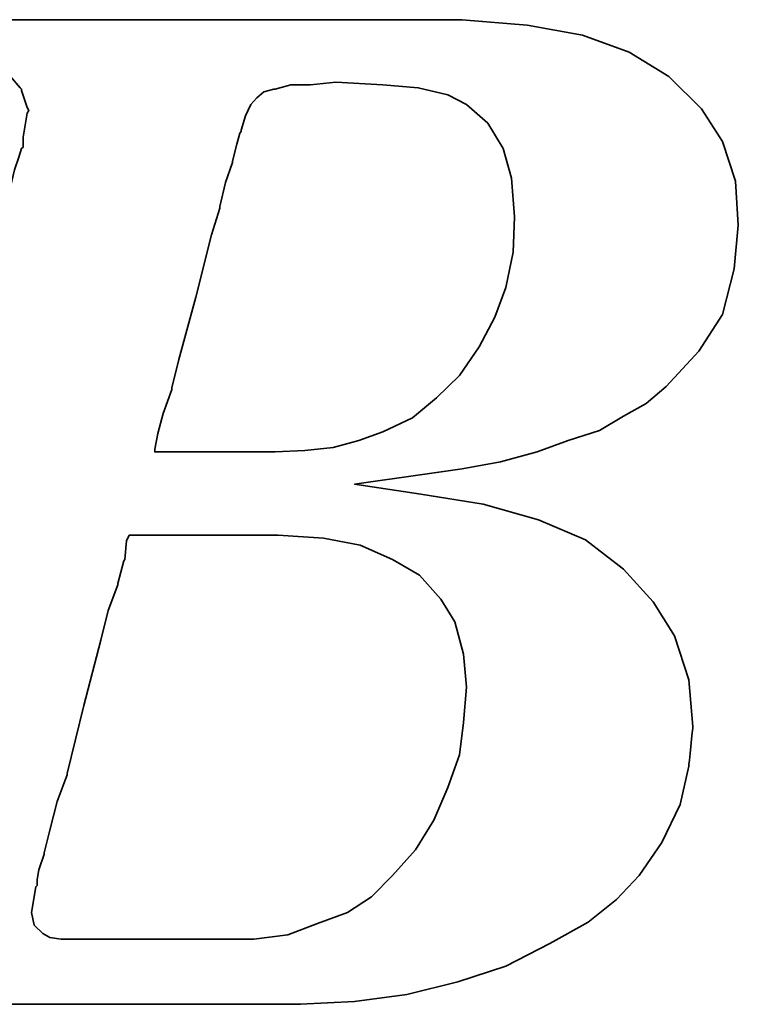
# Model space of a CAD drawing. Header units: millimetres. Extents: x 622 to 790, y 821 to 908.
# Tile 21 of 50: x 736.74 to 738.2, y 859.24 to 861.24. Entities that reach past the tile are written whole.
import ezdxf

# ---------------------------------------------------------------- set-up
doc = ezdxf.new("R2010")
doc.units = ezdxf.units.MM
doc.header["$LTSCALE"] = 0.1
doc.layers.add('layer 1', color=7, linetype='CONTINUOUS')

msp = doc.modelspace()

# ---------------------------------------------------------------- linework, layer by layer
at = {"layer": 'layer 1', "color": 1, "lineweight": 35}
for points, knots in [([(736.3396, 859.4575), (736.3396, 859.4575), (736.3168, 859.4056), (736.3168, 859.4056), (736.3168, 859.4056), (736.3168, 859.4056), (736.3138, 859.3999), (736.3138, 859.3999), (736.3138, 859.3999), (736.3138, 859.3999), (736.3138, 859.3969), (736.3138, 859.3969), (736.3138, 859.3969), (736.3138, 859.3969), (736.2796, 859.3627), (736.2796, 859.3627), (736.2796, 859.3627), (736.2796, 859.3627), (736.2766, 859.3627), (736.2766, 859.3627), (736.2766, 859.3627), (736.2766, 859.3627), (736.2736, 859.3597), (736.2736, 859.3597), (736.2736, 859.3597), (736.2736, 859.3597), (736.2274, 859.3366), (736.2274, 859.3366), (736.2274, 859.3366), (736.2274, 859.3366), (736.222, 859.3366), (736.222, 859.3366), (736.222, 859.3366), (736.222, 859.3366), (736.219, 859.3339), (736.219, 859.3339), (736.219, 859.3339), (736.219, 859.3339), (736.1668, 859.3279), (736.1668, 859.3279), (736.1668, 859.3279), (736.1668, 859.3279), (736.1644, 859.3279), (736.1644, 859.3279), (736.1644, 859.3279), (736.1644, 859.3279), (736.1584, 859.3279), (736.1584, 859.3279), (736.1584, 859.3279), (736.1584, 859.3279), (736.141, 859.3279), (736.141, 859.3279), (736.141, 859.3279), (736.141, 859.3279), (736.0948, 859.3279), (736.0948, 859.3279), (736.0948, 859.3279), (736.0948, 859.3279), (736.0492, 859.3279), (736.0492, 859.3279), (736.0492, 859.3279), (736.0492, 859.3279), (736.0432, 859.3279), (736.0432, 859.3279), (736.0432, 859.3279), (736.0432, 859.3279), (736.0432, 859.3252), (736.0432, 859.3252), (736.0432, 859.3252), (736.0432, 859.3252), (736.0402, 859.3222), (736.0402, 859.3222), (736.0402, 859.3222), (736.0402, 859.3222), (736.0288, 859.2793), (736.0288, 859.2793), (736.0288, 859.2793), (736.0288, 859.2793), (736.0204, 859.2388), (736.0204, 859.2388), (736.0204, 859.2388), (736.0204, 859.2388), (736.0258, 859.2388), (736.0258, 859.2388), (736.0258, 859.2388), (736.0258, 859.2388), (736.0492, 859.2388), (736.0492, 859.2388), (736.0492, 859.2388), (736.0492, 859.2388), (736.1122, 859.2388), (736.1122, 859.2388), (736.1122, 859.2388), (736.1122, 859.2388), (736.1989, 859.2388), (736.1989, 859.2388), (736.1989, 859.2388), (736.1989, 859.2388), (736.2964, 859.2388), (736.2964, 859.2388), (736.2964, 859.2388), (736.2964, 859.2388), (736.4116, 859.2388), (736.4116, 859.2388), (736.4116, 859.2388), (736.4116, 859.2388), (736.648, 859.2388), (736.648, 859.2388), (736.648, 859.2388), (736.648, 859.2388), (736.8898, 859.2388), (736.8898, 859.2388), (736.8898, 859.2388), (736.8898, 859.2388), (737.005, 859.2388), (737.005, 859.2388), (737.005, 859.2388), (737.005, 859.2388), (737.1028, 859.2388), (737.1028, 859.2388), (737.1028, 859.2388), (737.1028, 859.2388), (737.1892, 859.2388), (737.1892, 859.2388), (737.1892, 859.2388), (737.1892, 859.2388), (737.2522, 859.2388), (737.2522, 859.2388), (737.2522, 859.2388), (737.2522, 859.2388), (737.2756, 859.2388), (737.2756, 859.2388), (737.2756, 859.2388), (737.2756, 859.2388), (737.293, 859.2388), (737.293, 859.2388), (737.293, 859.2388), (737.293, 859.2388), (737.3044, 859.2388), (737.3044, 859.2388), (737.3044, 859.2388), (737.3044, 859.2388), (737.3098, 859.2388), (737.3098, 859.2388), (737.3098, 859.2388), (737.3098, 859.2388), (737.4196, 859.2445), (737.4196, 859.2445), (737.4196, 859.2445), (737.4196, 859.2445), (737.5258, 859.2589), (737.5258, 859.2589), (737.5258, 859.2589), (737.5258, 859.2589), (737.6296, 859.2847), (737.6296, 859.2847), (737.6296, 859.2847), (737.6296, 859.2847), (737.7274, 859.3165), (737.7274, 859.3165), (737.7274, 859.3165), (737.7274, 859.3165), (737.8168, 859.3627), (737.8168, 859.3627), (737.8168, 859.3627), (737.8168, 859.3627), (737.8942, 859.4056), (737.8942, 859.4056), (737.8942, 859.4056), (737.8942, 859.4056), (737.9518, 859.4518), (737.9518, 859.4518), (737.9518, 859.4518), (737.9518, 859.4518), (737.998, 859.5007), (737.998, 859.5007), (737.998, 859.5007), (737.998, 859.5007), (738.0442, 859.5673), (738.0442, 859.5673), (738.0442, 859.5673), (738.0442, 859.5673), (738.0814, 859.6447), (738.0814, 859.6447), (738.0814, 859.6447), (738.0814, 859.6447), (738.0988, 859.7227), (738.0988, 859.7227), (738.0988, 859.7227), (738.0988, 859.7227), (738.1072, 859.8031), (738.1072, 859.8031), (738.1072, 859.8031), (738.1072, 859.8031), (738.0988, 859.898), (738.0988, 859.898), (738.0988, 859.898), (738.0988, 859.898), (738.07, 859.9874), (738.07, 859.9874), (738.07, 859.9874), (738.07, 859.9874), (738.0268, 860.0564), (738.0268, 860.0564), (738.0268, 860.0564), (738.0268, 860.0564), (737.9662, 860.123), (737.9662, 860.123), (737.9662, 860.123), (737.9662, 860.123), (737.8888, 860.1829), (737.8888, 860.1829), (737.8888, 860.1829), (737.8888, 860.1829), (737.7934, 860.2234), (737.7934, 860.2234), (737.7934, 860.2234), (737.7934, 860.2234), (737.6812, 860.2549), (737.6812, 860.2549), (737.6812, 860.2549), (737.6812, 860.2549), (737.5546, 860.2754), (737.5546, 860.2754), (737.5546, 860.2754), (737.5546, 860.2754), (737.4196, 860.2957), (737.4196, 860.2957), (737.4196, 860.2957), (737.4196, 860.2957), (737.5576, 860.3155), (737.5576, 860.3155), (737.5576, 860.3155), (737.5576, 860.3155), (737.638, 860.3269), (737.638, 860.3269), (737.638, 860.3269), (737.638, 860.3269), (737.716, 860.3413), (737.716, 860.3413), (737.716, 860.3413), (737.716, 860.3413), (737.791, 860.3614), (737.791, 860.3614), (737.791, 860.3614), (737.791, 860.3614), (737.854, 860.3845), (737.854, 860.3845), (737.854, 860.3845), (737.854, 860.3845), (737.9176, 860.4049), (737.9176, 860.4049), (737.9176, 860.4049), (737.9176, 860.4049), (737.9662, 860.4337), (737.9662, 860.4337), (737.9662, 860.4337), (737.9662, 860.4337), (738.0124, 860.4595), (738.0124, 860.4595), (738.0124, 860.4595), (738.0124, 860.4595), (738.0529, 860.4943), (738.0529, 860.4943), (738.0529, 860.4943), (738.0529, 860.4943), (738.1192, 860.5663), (738.1192, 860.5663), (738.1192, 860.5663), (738.1192, 860.5663), (738.1678, 860.6407), (738.1678, 860.6407), (738.1678, 860.6407), (738.1678, 860.6407), (738.1912, 860.7331), (738.1912, 860.7331), (738.1912, 860.7331), (738.1912, 860.7331), (738.1996, 860.8222), (738.1996, 860.8222), (738.1996, 860.8222), (738.1996, 860.8222), (738.1936, 860.9113), (738.1936, 860.9113), (738.1936, 860.9113), (738.1936, 860.9113), (738.1678, 860.9923), (738.1678, 860.9923), (738.1678, 860.9923), (738.1678, 860.9923), (738.1246, 861.0583), (738.1246, 861.0583), (738.1246, 861.0583), (738.1246, 861.0583), (738.0583, 861.1243), (738.0583, 861.1243), (738.0583, 861.1243), (738.0583, 861.1243), (737.9779, 861.1735), (737.9779, 861.1735), (737.9779, 861.1735), (737.9779, 861.1735), (737.8828, 861.2083), (737.8828, 861.2083), (737.8828, 861.2083), (737.8828, 861.2083), (737.7706, 861.2281), (737.7706, 861.2281), (737.7706, 861.2281), (737.7706, 861.2281), (737.638, 861.2395), (737.638, 861.2395), (737.638, 861.2395), (737.638, 861.2395), (737.6266, 861.2395), (737.6266, 861.2395), (737.6266, 861.2395), (737.6266, 861.2395), (737.5864, 861.2395), (737.5864, 861.2395), (737.5864, 861.2395), (737.5864, 861.2395), (737.5288, 861.2395), (737.5288, 861.2395), (737.5288, 861.2395), (737.5288, 861.2395), (737.4538, 861.2395), (737.4538, 861.2395), (737.4538, 861.2395), (737.4538, 861.2395), (737.362, 861.2395), (737.362, 861.2395), (737.362, 861.2395), (737.362, 861.2395), (737.2642, 861.2395), (737.2642, 861.2395), (737.2642, 861.2395), (737.2642, 861.2395), (737.0449, 861.2395), (737.0449, 861.2395), (737.0449, 861.2395), (737.0449, 861.2395), (736.8262, 861.2395), (736.8262, 861.2395), (736.8262, 861.2395), (736.8262, 861.2395), (736.7284, 861.2395), (736.7284, 861.2395), (736.7284, 861.2395), (736.7284, 861.2395), (736.6366, 861.2395), (736.6366, 861.2395), (736.6366, 861.2395), (736.6366, 861.2395), (736.5616, 861.2395), (736.5616, 861.2395), (736.5616, 861.2395), (736.5616, 861.2395), (736.5013, 861.2395), (736.5013, 861.2395), (736.5013, 861.2395), (736.5013, 861.2395), (736.4692, 861.2395), (736.4692, 861.2395), (736.4692, 861.2395), (736.4692, 861.2395), (736.4692, 861.2368), (736.4692, 861.2368), (736.4692, 861.2368), (736.4692, 861.2368), (736.4662, 861.2341), (736.4662, 861.2341), (736.4662, 861.2341), (736.4662, 861.2341), (736.4548, 861.1879), (736.4548, 861.1879), (736.4548, 861.1879), (736.4548, 861.1879), (736.4464, 861.1507), (736.4464, 861.1507), (736.4464, 861.1507), (736.4464, 861.1507), (736.5094, 861.1507), (736.5094, 861.1507), (736.5094, 861.1507), (736.5094, 861.1507), (736.567, 861.1507), (736.567, 861.1507), (736.567, 861.1507), (736.567, 861.1507), (736.5847, 861.1507), (736.5847, 861.1507), (736.5847, 861.1507), (736.5847, 861.1507), (736.5901, 861.1507), (736.5901, 861.1507), (736.5901, 861.1507), (736.5901, 861.1507), (736.6306, 861.1507), (736.6306, 861.1507), (736.6306, 861.1507), (736.6306, 861.1507), (736.6336, 861.1507), (736.6336, 861.1507), (736.6336, 861.1507), (736.6336, 861.1507), (736.6366, 861.1474), (736.6366, 861.1474), (736.6366, 861.1474), (736.6366, 861.1474), (736.6624, 861.1417), (736.6624, 861.1417), (736.6624, 861.1417), (736.6624, 861.1417), (736.6912, 861.1363), (736.6912, 861.1363), (736.6912, 861.1363), (736.6912, 861.1363), (736.6936, 861.1363), (736.6936, 861.1363), (736.6936, 861.1363), (736.6936, 861.1363), (736.711, 861.1303), (736.711, 861.1303), (736.711, 861.1303), (736.711, 861.1303), (736.717, 861.1303), (736.717, 861.1303), (736.717, 861.1303), (736.717, 861.1303), (736.72, 861.1243), (736.72, 861.1243), (736.72, 861.1243), (736.72, 861.1243), (736.7398, 861.1012), (736.7398, 861.1012), (736.7398, 861.1012), (736.7398, 861.1012), (736.7428, 861.0985), (736.7428, 861.0985), (736.7428, 861.0985), (736.7428, 861.0985), (736.7428, 861.0955), (736.7428, 861.0955), (736.7428, 861.0955), (736.7428, 861.0955), (736.7542, 861.0613), (736.7542, 861.0613), (736.7542, 861.0613), (736.7542, 861.0613), (736.7572, 861.0553), (736.7572, 861.0553), (736.7572, 861.0553), (736.7572, 861.0553), (736.7542, 861.0499), (736.7542, 861.0499), (736.7542, 861.0499), (736.7542, 861.0499), (736.7458, 861.0007), (736.7458, 861.0007), (736.7458, 861.0007), (736.7458, 861.0007), (736.7458, 860.9833), (736.7458, 860.9833), (736.7458, 860.9833), (736.7458, 860.9833), (736.7458, 860.9803), (736.7458, 860.9803), (736.7458, 860.9803), (736.7458, 860.9803), (736.7428, 860.9779), (736.7428, 860.9779), (736.7428, 860.9779), (736.7428, 860.9779), (736.7371, 860.9605), (736.7371, 860.9605), (736.7371, 860.9605), (736.7371, 860.9605), (736.7284, 860.9347), (736.7284, 860.9347), (736.7284, 860.9347), (736.7284, 860.9347), (736.72, 860.8999), (736.72, 860.8999), (736.72, 860.8999), (736.72, 860.8999), (736.708, 860.8597), (736.708, 860.8597), (736.708, 860.8597), (736.708, 860.8597), (736.6822, 860.7616), (736.6822, 860.7616), (736.6822, 860.7616), (736.6822, 860.7616), (736.651, 860.6407), (736.651, 860.6407), (736.651, 860.6407), (736.651, 860.6407), (736.6162, 860.5111), (736.6162, 860.5111), (736.6162, 860.5111), (736.6162, 860.5111), (736.5412, 860.2319), (736.5412, 860.2319), (736.5412, 860.2319), (736.5412, 860.2319), (736.4662, 859.9501), (736.4662, 859.9501), (736.4662, 859.9501), (736.4662, 859.9501), (736.432, 859.8176), (736.432, 859.8176), (736.432, 859.8176), (736.432, 859.8176), (736.4002, 859.7024), (736.4002, 859.7024), (736.4002, 859.7024), (736.4002, 859.7024), (736.3744, 859.6042), (736.3744, 859.6042), (736.3744, 859.6042), (736.3744, 859.6042), (736.3657, 859.564), (736.3657, 859.564), (736.3657, 859.564), (736.3657, 859.564), (736.357, 859.5268), (736.357, 859.5268), (736.357, 859.5268), (736.357, 859.5268), (736.357, 859.5241), (736.357, 859.5241), (736.357, 859.5241), (736.357, 859.5241), (736.3486, 859.5007), (736.3486, 859.5007), (736.3486, 859.5007), (736.3486, 859.5007), (736.3426, 859.4776), (736.3426, 859.4776), (736.3426, 859.4776), (736.3426, 859.4776), (736.3426, 859.4689), (736.3426, 859.4689), (736.3426, 859.4689), (736.3426, 859.4689), (736.3426, 859.4635), (736.3426, 859.4635), (736.3426, 859.4635), (736.3426, 859.4635), (736.3426, 859.4605), (736.3426, 859.4605), (736.3426, 859.4605), (736.3426, 859.4605), (736.3396, 859.4575), (736.3396, 859.4575)], [0, 0, 0, 0, 0.007194, 0.007194, 0.007194, 0.007194, 0.014388, 0.014388, 0.014388, 0.014388, 0.021583, 0.021583, 0.021583, 0.021583, 0.028777, 0.028777, 0.028777, 0.028777, 0.035971, 0.035971, 0.035971, 0.035971, 0.043165, 0.043165, 0.043165, 0.043165, 0.05036, 0.05036, 0.05036, 0.05036, 0.057554, 0.057554, 0.057554, 0.057554, 0.064748, 0.064748, 0.064748, 0.064748, 0.071942, 0.071942, 0.071942, 0.071942, 0.079137, 0.079137, 0.079137, 0.079137, 0.086331, 0.086331, 0.086331, 0.086331, 0.093525, 0.093525, 0.093525, 0.093525, 0.100719, 0.100719, 0.100719, 0.100719, 0.107914, 0.107914, 0.107914, 0.107914, 0.115108, 0.115108, 0.115108, 0.115108, 0.122302, 0.122302, 0.122302, 0.122302, 0.129496, 0.129496, 0.129496, 0.129496, 0.136691, 0.136691, 0.136691, 0.136691, 0.143885, 0.143885, 0.143885, 0.143885, 0.151079, 0.151079, 0.151079, 0.151079, 0.158273, 0.158273, 0.158273, 0.158273, 0.165468, 0.165468, 0.165468, 0.165468, 0.172662, 0.172662, 0.172662, 0.172662, 0.179856, 0.179856, 0.179856, 0.179856, 0.18705, 0.18705, 0.18705, 0.18705, 0.194245, 0.194245, 0.194245, 0.194245, 0.201439, 0.201439, 0.201439, 0.201439, 0.208633, 0.208633, 0.208633, 0.208633, 0.215827, 0.215827, 0.215827, 0.215827, 0.223022, 0.223022, 0.223022, 0.223022, 0.230216, 0.230216, 0.230216, 0.230216, 0.23741, 0.23741, 0.23741, 0.23741, 0.244604, 0.244604, 0.244604, 0.244604, 0.251799, 0.251799, 0.251799, 0.251799, 0.258993, 0.258993, 0.258993, 0.258993, 0.266187, 0.266187, 0.266187, 0.266187, 0.273381, 0.273381, 0.273381, 0.273381, 0.280576, 0.280576, 0.280576, 0.280576, 0.28777, 0.28777, 0.28777, 0.28777, 0.294964, 0.294964, 0.294964, 0.294964, 0.302158, 0.302158, 0.302158, 0.302158, 0.309353, 0.309353, 0.309353, 0.309353, 0.316547, 0.316547, 0.316547, 0.316547, 0.323741, 0.323741, 0.323741, 0.323741, 0.330935, 0.330935, 0.330935, 0.330935, 0.338129, 0.338129, 0.338129, 0.33813, 0.345324, 0.345324, 0.345324, 0.345324, 0.352518, 0.352518, 0.352518, 0.352518, 0.359712, 0.359712, 0.359712, 0.359712, 0.366906, 0.366906, 0.366906, 0.366906, 0.374101, 0.374101, 0.374101, 0.374101, 0.381295, 0.381295, 0.381295, 0.381295, 0.388489, 0.388489, 0.388489, 0.388489, 0.395683, 0.395683, 0.395683, 0.395683, 0.402878, 0.402878, 0.402878, 0.402878, 0.410072, 0.410072, 0.410072, 0.410072, 0.417266, 0.417266, 0.417266, 0.417266, 0.42446, 0.42446, 0.42446, 0.42446, 0.431655, 0.431655, 0.431655, 0.431655, 0.438849, 0.438849, 0.438849, 0.438849, 0.446043, 0.446043, 0.446043, 0.446043, 0.453237, 0.453237, 0.453237, 0.453237, 0.460432, 0.460432, 0.460432, 0.460432, 0.467626, 0.467626, 0.467626, 0.467626, 0.47482, 0.47482, 0.47482, 0.47482, 0.482014, 0.482014, 0.482014, 0.482014, 0.489209, 0.489209, 0.489209, 0.489209, 0.496403, 0.496403, 0.496403, 0.496403, 0.503597, 0.503597, 0.503597, 0.503597, 0.510791, 0.510791, 0.510791, 0.510791, 0.517986, 0.517986, 0.517986, 0.517986, 0.52518, 0.52518, 0.52518, 0.52518, 0.532374, 0.532374, 0.532374, 0.532374, 0.539568, 0.539568, 0.539568, 0.539568, 0.546763, 0.546763, 0.546763, 0.546763, 0.553957, 0.553957, 0.553957, 0.553957, 0.561151, 0.561151, 0.561151, 0.561151, 0.568345, 0.568345, 0.568345, 0.568345, 0.57554, 0.57554, 0.57554, 0.57554, 0.582734, 0.582734, 0.582734, 0.582734, 0.589928, 0.589928, 0.589928, 0.589928, 0.597122, 0.597122, 0.597122, 0.597122, 0.604317, 0.604317, 0.604317, 0.604317, 0.611511, 0.611511, 0.611511, 0.611511, 0.618705, 0.618705, 0.618705, 0.618705, 0.625899, 0.625899, 0.625899, 0.625899, 0.633094, 0.633094, 0.633094, 0.633094, 0.640288, 0.640288, 0.640288, 0.640288, 0.647482, 0.647482, 0.647482, 0.647482, 0.654676, 0.654676, 0.654676, 0.654676, 0.661871, 0.661871, 0.661871, 0.661871, 0.669065, 0.669065, 0.669065, 0.669065, 0.676259, 0.676259, 0.676259, 0.676259, 0.683453, 0.683453, 0.683453, 0.683453, 0.690647, 0.690647, 0.690647, 0.690647, 0.697842, 0.697842, 0.697842, 0.697842, 0.705036, 0.705036, 0.705036, 0.705036, 0.71223, 0.71223, 0.71223, 0.71223, 0.719424, 0.719424, 0.719424, 0.719424, 0.726619, 0.726619, 0.726619, 0.726619, 0.733813, 0.733813, 0.733813, 0.733813, 0.741007, 0.741007, 0.741007, 0.741007, 0.748201, 0.748201, 0.748201, 0.748201, 0.755396, 0.755396, 0.755396, 0.755396, 0.76259, 0.76259, 0.76259, 0.76259, 0.769784, 0.769784, 0.769784, 0.769784, 0.776978, 0.776978, 0.776978, 0.776978, 0.784173, 0.784173, 0.784173, 0.784173, 0.791367, 0.791367, 0.791367, 0.791367, 0.798561, 0.798561, 0.798561, 0.798561, 0.805755, 0.805755, 0.805755, 0.805755, 0.81295, 0.81295, 0.81295, 0.81295, 0.820144, 0.820144, 0.820144, 0.820144, 0.827338, 0.827338, 0.827338, 0.827338, 0.834532, 0.834532, 0.834532, 0.834532, 0.841727, 0.841727, 0.841727, 0.841727, 0.848921, 0.848921, 0.848921, 0.848921, 0.856115, 0.856115, 0.856115, 0.856115, 0.863309, 0.863309, 0.863309, 0.863309, 0.870504, 0.870504, 0.870504, 0.870504, 0.877698, 0.877698, 0.877698, 0.877698, 0.884892, 0.884892, 0.884892, 0.884892, 0.892086, 0.892086, 0.892086, 0.892086, 0.899281, 0.899281, 0.899281, 0.899281, 0.906475, 0.906475, 0.906475, 0.906475, 0.913669, 0.913669, 0.913669, 0.913669, 0.920863, 0.920863, 0.920863, 0.920863, 0.928058, 0.928058, 0.928058, 0.928058, 0.935252, 0.935252, 0.935252, 0.935252, 0.942446, 0.942446, 0.942446, 0.942446, 0.94964, 0.94964, 0.94964, 0.94964, 0.956835, 0.956835, 0.956835, 0.956835, 0.964029, 0.964029, 0.964029, 0.964029, 0.971223, 0.971223, 0.971223, 0.971223, 0.978417, 0.978417, 0.978417, 0.978417, 0.985612, 0.985612, 0.985612, 0.985612, 0.992806, 0.992806, 0.992806, 0.992806, 1, 1, 1, 1]), ([(737.1976, 861.0439), (737.1976, 861.0439), (737.1892, 861.0151), (737.1892, 861.0151), (737.1892, 861.0151), (737.1892, 861.0151), (737.1892, 861.0121), (737.1892, 861.0121), (737.1892, 861.0121), (737.1892, 861.0121), (737.1862, 861.0091), (737.1862, 861.0091), (737.1862, 861.0091), (737.1862, 861.0091), (737.1802, 860.9863), (737.1802, 860.9863), (737.1802, 860.9863), (737.1802, 860.9863), (737.1718, 860.9518), (737.1718, 860.9518), (737.1718, 860.9518), (737.1718, 860.9518), (737.1718, 860.9491), (737.1718, 860.9491), (737.1718, 860.9491), (737.1718, 860.9491), (737.1574, 860.9089), (737.1574, 860.9089), (737.1574, 860.9089), (737.1574, 860.9089), (737.1457, 860.8597), (737.1457, 860.8597), (737.1457, 860.8597), (737.1457, 860.8597), (737.1457, 860.8567), (737.1457, 860.8567), (737.1457, 860.8567), (737.1457, 860.8567), (737.1286, 860.8021), (737.1286, 860.8021), (737.1286, 860.8021), (737.1286, 860.8021), (737.0968, 860.6755), (737.0968, 860.6755), (737.0968, 860.6755), (737.0968, 860.6755), (737.0626, 860.5489), (737.0626, 860.5489), (737.0626, 860.5489), (737.0626, 860.5489), (737.0482, 860.4913), (737.0482, 860.4913), (737.0482, 860.4913), (737.0482, 860.4913), (737.0482, 860.4883), (737.0482, 860.4883), (737.0482, 860.4883), (737.0482, 860.4883), (737.0308, 860.4391), (737.0308, 860.4391), (737.0308, 860.4391), (737.0308, 860.4391), (737.0194, 860.3989), (737.0194, 860.3989), (737.0194, 860.3989), (737.0194, 860.3989), (737.0134, 860.3671), (737.0134, 860.3671), (737.0134, 860.3671), (737.0134, 860.3671), (737.0134, 860.3614), (737.0134, 860.3614), (737.0134, 860.3614), (737.0134, 860.3614), (737.0278, 860.3614), (737.0278, 860.3614), (737.0278, 860.3614), (737.0278, 860.3614), (737.074, 860.3614), (737.074, 860.3614), (737.074, 860.3614), (737.074, 860.3614), (737.1256, 860.3614), (737.1256, 860.3614), (737.1256, 860.3614), (737.1256, 860.3614), (737.1778, 860.3614), (737.1778, 860.3614), (737.1778, 860.3614), (737.1778, 860.3614), (737.218, 860.3614), (737.218, 860.3614), (737.218, 860.3614), (737.218, 860.3614), (737.2468, 860.3614), (737.2468, 860.3614), (737.2468, 860.3614), (737.2468, 860.3614), (737.2582, 860.3614), (737.2582, 860.3614), (737.2582, 860.3614), (737.2582, 860.3614), (737.3188, 860.3644), (737.3188, 860.3644), (737.3188, 860.3644), (737.3188, 860.3644), (737.3764, 860.3704), (737.3764, 860.3704), (737.3764, 860.3704), (737.3764, 860.3704), (737.428, 860.3845), (737.428, 860.3845), (737.428, 860.3845), (737.428, 860.3845), (737.4772, 860.4019), (737.4772, 860.4019), (737.4772, 860.4019), (737.4772, 860.4019), (737.5372, 860.4307), (737.5372, 860.4307), (737.5372, 860.4307), (737.5372, 860.4307), (737.5864, 860.4709), (737.5864, 860.4709), (737.5864, 860.4709), (737.5864, 860.4709), (737.6326, 860.5168), (737.6326, 860.5168), (737.6326, 860.5168), (737.6326, 860.5168), (737.6728, 860.5747), (737.6728, 860.5747), (737.6728, 860.5747), (737.6728, 860.5747), (737.7046, 860.6353), (737.7046, 860.6353), (737.7046, 860.6353), (737.7046, 860.6353), (737.7274, 860.6953), (737.7274, 860.6953), (737.7274, 860.6953), (737.7274, 860.6953), (737.7418, 860.7673), (737.7418, 860.7673), (737.7418, 860.7673), (737.7418, 860.7673), (737.7448, 860.8393), (737.7448, 860.8393), (737.7448, 860.8393), (737.7448, 860.8393), (737.7388, 860.9173), (737.7388, 860.9173), (737.7388, 860.9173), (737.7388, 860.9173), (737.7214, 860.9779), (737.7214, 860.9779), (737.7214, 860.9779), (737.7214, 860.9779), (737.6902, 861.0295), (737.6902, 861.0295), (737.6902, 861.0295), (737.6902, 861.0295), (737.647, 861.067), (737.647, 861.067), (737.647, 861.067), (737.647, 861.067), (737.6092, 861.0871), (737.6092, 861.0871), (737.6092, 861.0871), (737.6092, 861.0871), (737.5492, 861.1012), (737.5492, 861.1012), (737.5492, 861.1012), (737.5492, 861.1012), (737.4772, 861.1075), (737.4772, 861.1075), (737.4772, 861.1075), (737.4772, 861.1075), (737.3818, 861.1129), (737.3818, 861.1129), (737.3818, 861.1129), (737.3818, 861.1129), (737.3302, 861.1075), (737.3302, 861.1075), (737.3302, 861.1075), (737.3302, 861.1075), (737.3275, 861.1075), (737.3275, 861.1075), (737.3275, 861.1075), (737.3275, 861.1075), (737.29, 861.1075), (737.29, 861.1075), (737.29, 861.1075), (737.29, 861.1075), (737.2582, 861.0985), (737.2582, 861.0985), (737.2582, 861.0985), (737.2582, 861.0985), (737.2552, 861.0985), (737.2552, 861.0985), (737.2552, 861.0985), (737.2552, 861.0985), (737.2354, 861.0931), (737.2354, 861.0931), (737.2354, 861.0931), (737.2354, 861.0931), (737.221, 861.0811), (737.221, 861.0811), (737.221, 861.0811), (737.221, 861.0811), (737.209, 861.067), (737.209, 861.067), (737.209, 861.067), (737.209, 861.067), (737.1976, 861.0439), (737.1976, 861.0439)], [0, 0, 0, 0, 0.018519, 0.018519, 0.018519, 0.018519, 0.037037, 0.037037, 0.037037, 0.037037, 0.055556, 0.055556, 0.055556, 0.055556, 0.074074, 0.074074, 0.074074, 0.074074, 0.092593, 0.092593, 0.092593, 0.092593, 0.111111, 0.111111, 0.111111, 0.111111, 0.12963, 0.12963, 0.12963, 0.12963, 0.148148, 0.148148, 0.148148, 0.148148, 0.166667, 0.166667, 0.166667, 0.166667, 0.185185, 0.185185, 0.185185, 0.185185, 0.203704, 0.203704, 0.203704, 0.203704, 0.222222, 0.222222, 0.222222, 0.222222, 0.240741, 0.240741, 0.240741, 0.240741, 0.259259, 0.259259, 0.259259, 0.259259, 0.277778, 0.277778, 0.277778, 0.277778, 0.296296, 0.296296, 0.296296, 0.296296, 0.314815, 0.314815, 0.314815, 0.314815, 0.333333, 0.333333, 0.333333, 0.333333, 0.351852, 0.351852, 0.351852, 0.351852, 0.37037, 0.37037, 0.37037, 0.37037, 0.388889, 0.388889, 0.388889, 0.388889, 0.407407, 0.407407, 0.407407, 0.407407, 0.425926, 0.425926, 0.425926, 0.425926, 0.444444, 0.444444, 0.444444, 0.444444, 0.462963, 0.462963, 0.462963, 0.462963, 0.481481, 0.481481, 0.481481, 0.481481, 0.5, 0.5, 0.5, 0.5, 0.518519, 0.518519, 0.518519, 0.518519, 0.537037, 0.537037, 0.537037, 0.537037, 0.555556, 0.555556, 0.555556, 0.555556, 0.574074, 0.574074, 0.574074, 0.574074, 0.592593, 0.592593, 0.592593, 0.592593, 0.611111, 0.611111, 0.611111, 0.611111, 0.62963, 0.62963, 0.62963, 0.62963, 0.648148, 0.648148, 0.648148, 0.648148, 0.666667, 0.666667, 0.666667, 0.666667, 0.685185, 0.685185, 0.685185, 0.685185, 0.703704, 0.703704, 0.703704, 0.703704, 0.722222, 0.722222, 0.722222, 0.722222, 0.740741, 0.740741, 0.740741, 0.740741, 0.759259, 0.759259, 0.759259, 0.759259, 0.777778, 0.777778, 0.777778, 0.777778, 0.796296, 0.796296, 0.796296, 0.796296, 0.814815, 0.814815, 0.814815, 0.814815, 0.833333, 0.833333, 0.833333, 0.833333, 0.851852, 0.851852, 0.851852, 0.851852, 0.87037, 0.87037, 0.87037, 0.87037, 0.888889, 0.888889, 0.888889, 0.888889, 0.907407, 0.907407, 0.907407, 0.907407, 0.925926, 0.925926, 0.925926, 0.925926, 0.944444, 0.944444, 0.944444, 0.944444, 0.962963, 0.962963, 0.962963, 0.962963, 0.981481, 0.981481, 0.981481, 0.981481, 1, 1, 1, 1]), ([(736.7743, 859.4923), (736.7743, 859.4923), (736.7743, 859.4806), (736.7743, 859.4806), (736.7743, 859.4806), (736.7743, 859.4806), (736.7716, 859.4776), (736.7716, 859.4776), (736.7716, 859.4776), (736.7716, 859.4776), (736.7632, 859.4257), (736.7632, 859.4257), (736.7632, 859.4257), (736.7632, 859.4257), (736.7686, 859.3999), (736.7686, 859.3999), (736.7686, 859.3999), (736.7686, 859.3999), (736.786, 859.3825), (736.786, 859.3825), (736.786, 859.3825), (736.786, 859.3825), (736.8004, 859.3744), (736.8004, 859.3744), (736.8004, 859.3744), (736.8004, 859.3744), (736.8232, 859.3711), (736.8232, 859.3711), (736.8232, 859.3711), (736.8232, 859.3711), (736.861, 859.3711), (736.861, 859.3711), (736.861, 859.3711), (736.861, 859.3711), (736.9012, 859.3711), (736.9012, 859.3711), (736.9012, 859.3711), (736.9012, 859.3711), (736.9126, 859.3711), (736.9126, 859.3711), (736.9126, 859.3711), (736.9126, 859.3711), (736.9417, 859.3711), (736.9417, 859.3711), (736.9417, 859.3711), (736.9417, 859.3711), (737.0218, 859.3711), (737.0218, 859.3711), (737.0218, 859.3711), (737.0218, 859.3711), (737.1028, 859.3711), (737.1028, 859.3711), (737.1028, 859.3711), (737.1028, 859.3711), (737.1316, 859.3711), (737.1316, 859.3711), (737.1316, 859.3711), (737.1316, 859.3711), (737.14, 859.3711), (737.14, 859.3711), (737.14, 859.3711), (737.14, 859.3711), (737.215, 859.3711), (737.215, 859.3711), (737.215, 859.3711), (737.215, 859.3711), (737.284, 859.3801), (737.284, 859.3801), (737.284, 859.3801), (737.284, 859.3801), (737.3446, 859.4029), (737.3446, 859.4029), (737.3446, 859.4029), (737.3446, 859.4029), (737.4052, 859.4257), (737.4052, 859.4257), (737.4052, 859.4257), (737.4052, 859.4257), (737.4538, 859.4575), (737.4538, 859.4575), (737.4538, 859.4575), (737.4538, 859.4575), (737.497, 859.5007), (737.497, 859.5007), (737.497, 859.5007), (737.497, 859.5007), (737.5432, 859.5529), (737.5432, 859.5529), (737.5432, 859.5529), (737.5432, 859.5529), (737.5804, 859.6129), (737.5804, 859.6129), (737.5804, 859.6129), (737.5804, 859.6129), (737.6092, 859.6792), (737.6092, 859.6792), (737.6092, 859.6792), (737.6092, 859.6792), (737.6326, 859.7456), (737.6326, 859.7456), (737.6326, 859.7456), (737.6326, 859.7456), (737.641, 859.8115), (737.641, 859.8115), (737.641, 859.8115), (737.641, 859.8115), (737.647, 859.8835), (737.647, 859.8835), (737.647, 859.8835), (737.647, 859.8835), (737.641, 859.9501), (737.641, 859.9501), (737.641, 859.9501), (737.641, 859.9501), (737.6236, 860.0161), (737.6236, 860.0161), (737.6236, 860.0161), (737.6236, 860.0161), (737.5948, 860.062), (737.5948, 860.062), (737.5948, 860.062), (737.5948, 860.062), (737.5516, 860.1109), (737.5516, 860.1109), (737.5516, 860.1109), (737.5516, 860.1109), (737.497, 860.143), (737.497, 860.143), (737.497, 860.143), (737.497, 860.143), (737.4307, 860.1715), (737.4307, 860.1715), (737.4307, 860.1715), (737.4307, 860.1715), (737.3563, 860.1859), (737.3563, 860.1859), (737.3563, 860.1859), (737.3563, 860.1859), (737.2642, 860.192), (737.2642, 860.192), (737.2642, 860.192), (737.2642, 860.192), (737.2582, 860.192), (737.2582, 860.192), (737.2582, 860.192), (737.2582, 860.192), (737.2468, 860.192), (737.2468, 860.192), (737.2468, 860.192), (737.2468, 860.192), (737.212, 860.192), (737.212, 860.192), (737.212, 860.192), (737.212, 860.192), (737.1658, 860.192), (737.1658, 860.192), (737.1658, 860.192), (737.1658, 860.192), (737.1085, 860.192), (737.1085, 860.192), (737.1085, 860.192), (737.1085, 860.192), (737.0506, 860.192), (737.0506, 860.192), (737.0506, 860.192), (737.0506, 860.192), (736.993, 860.192), (736.993, 860.192), (736.993, 860.192), (736.993, 860.192), (736.9618, 860.192), (736.9618, 860.192), (736.9618, 860.192), (736.9618, 860.192), (736.9561, 860.1805), (736.9561, 860.1805), (736.9561, 860.1805), (736.9561, 860.1805), (736.9528, 860.143), (736.9528, 860.143), (736.9528, 860.143), (736.9528, 860.143), (736.9504, 860.1398), (736.9504, 860.1398), (736.9504, 860.1398), (736.9504, 860.1398), (736.9384, 860.0941), (736.9384, 860.0941), (736.9384, 860.0941), (736.9384, 860.0941), (736.9384, 860.0911), (736.9384, 860.0911), (736.9384, 860.0911), (736.9384, 860.0911), (736.9186, 860.039), (736.9186, 860.039), (736.9186, 860.039), (736.9186, 860.039), (736.9042, 859.9786), (736.9042, 859.9786), (736.9042, 859.9786), (736.9042, 859.9786), (736.8694, 859.8463), (736.8694, 859.8463), (736.8694, 859.8463), (736.8694, 859.8463), (736.8352, 859.7081), (736.8352, 859.7081), (736.8352, 859.7081), (736.8352, 859.7081), (736.8352, 859.7054), (736.8352, 859.7054), (736.8352, 859.7054), (736.8352, 859.7054), (736.8151, 859.6507), (736.8151, 859.6507), (736.8151, 859.6507), (736.8151, 859.6507), (736.8004, 859.5928), (736.8004, 859.5928), (736.8004, 859.5928), (736.8004, 859.5928), (736.789, 859.5469), (736.789, 859.5469), (736.789, 859.5469), (736.789, 859.5469), (736.789, 859.5439), (736.789, 859.5439), (736.789, 859.5439), (736.789, 859.5439), (736.7776, 859.5121), (736.7776, 859.5121), (736.7776, 859.5121), (736.7776, 859.5121), (736.7743, 859.4923), (736.7743, 859.4923)], [0, 0, 0, 0, 0.016949, 0.016949, 0.016949, 0.016949, 0.033898, 0.033898, 0.033898, 0.033898, 0.050847, 0.050847, 0.050847, 0.050847, 0.067797, 0.067797, 0.067797, 0.067797, 0.084746, 0.084746, 0.084746, 0.084746, 0.101695, 0.101695, 0.101695, 0.101695, 0.118644, 0.118644, 0.118644, 0.118644, 0.135593, 0.135593, 0.135593, 0.135593, 0.152542, 0.152542, 0.152542, 0.152542, 0.169492, 0.169492, 0.169492, 0.169492, 0.186441, 0.186441, 0.186441, 0.186441, 0.20339, 0.20339, 0.20339, 0.20339, 0.220339, 0.220339, 0.220339, 0.220339, 0.237288, 0.237288, 0.237288, 0.237288, 0.254237, 0.254237, 0.254237, 0.254237, 0.271186, 0.271186, 0.271186, 0.271186, 0.288136, 0.288136, 0.288136, 0.288136, 0.305085, 0.305085, 0.305085, 0.305085, 0.322034, 0.322034, 0.322034, 0.322034, 0.338983, 0.338983, 0.338983, 0.338983, 0.355932, 0.355932, 0.355932, 0.355932, 0.372881, 0.372881, 0.372881, 0.372881, 0.389831, 0.389831, 0.389831, 0.389831, 0.40678, 0.40678, 0.40678, 0.40678, 0.423729, 0.423729, 0.423729, 0.423729, 0.440678, 0.440678, 0.440678, 0.440678, 0.457627, 0.457627, 0.457627, 0.457627, 0.474576, 0.474576, 0.474576, 0.474576, 0.491525, 0.491525, 0.491525, 0.491525, 0.508475, 0.508475, 0.508475, 0.508475, 0.525424, 0.525424, 0.525424, 0.525424, 0.542373, 0.542373, 0.542373, 0.542373, 0.559322, 0.559322, 0.559322, 0.559322, 0.576271, 0.576271, 0.576271, 0.576271, 0.59322, 0.59322, 0.59322, 0.59322, 0.610169, 0.610169, 0.610169, 0.61017, 0.627119, 0.627119, 0.627119, 0.627119, 0.644068, 0.644068, 0.644068, 0.644068, 0.661017, 0.661017, 0.661017, 0.661017, 0.677966, 0.677966, 0.677966, 0.677966, 0.694915, 0.694915, 0.694915, 0.694915, 0.711864, 0.711864, 0.711864, 0.711864, 0.728814, 0.728814, 0.728814, 0.728814, 0.745763, 0.745763, 0.745763, 0.745763, 0.762712, 0.762712, 0.762712, 0.762712, 0.779661, 0.779661, 0.779661, 0.779661, 0.79661, 0.79661, 0.79661, 0.79661, 0.813559, 0.813559, 0.813559, 0.813559, 0.830508, 0.830508, 0.830508, 0.830508, 0.847458, 0.847458, 0.847458, 0.847458, 0.864407, 0.864407, 0.864407, 0.864407, 0.881356, 0.881356, 0.881356, 0.881356, 0.898305, 0.898305, 0.898305, 0.898305, 0.915254, 0.915254, 0.915254, 0.915254, 0.932203, 0.932203, 0.932203, 0.932203, 0.949153, 0.949153, 0.949153, 0.949153, 0.966102, 0.966102, 0.966102, 0.966102, 0.983051, 0.983051, 0.983051, 0.983051, 1, 1, 1, 1])]:
    msp.add_open_spline(points, degree=3, knots=knots, dxfattribs=at)

doc.saveas('drawing.dxf')
